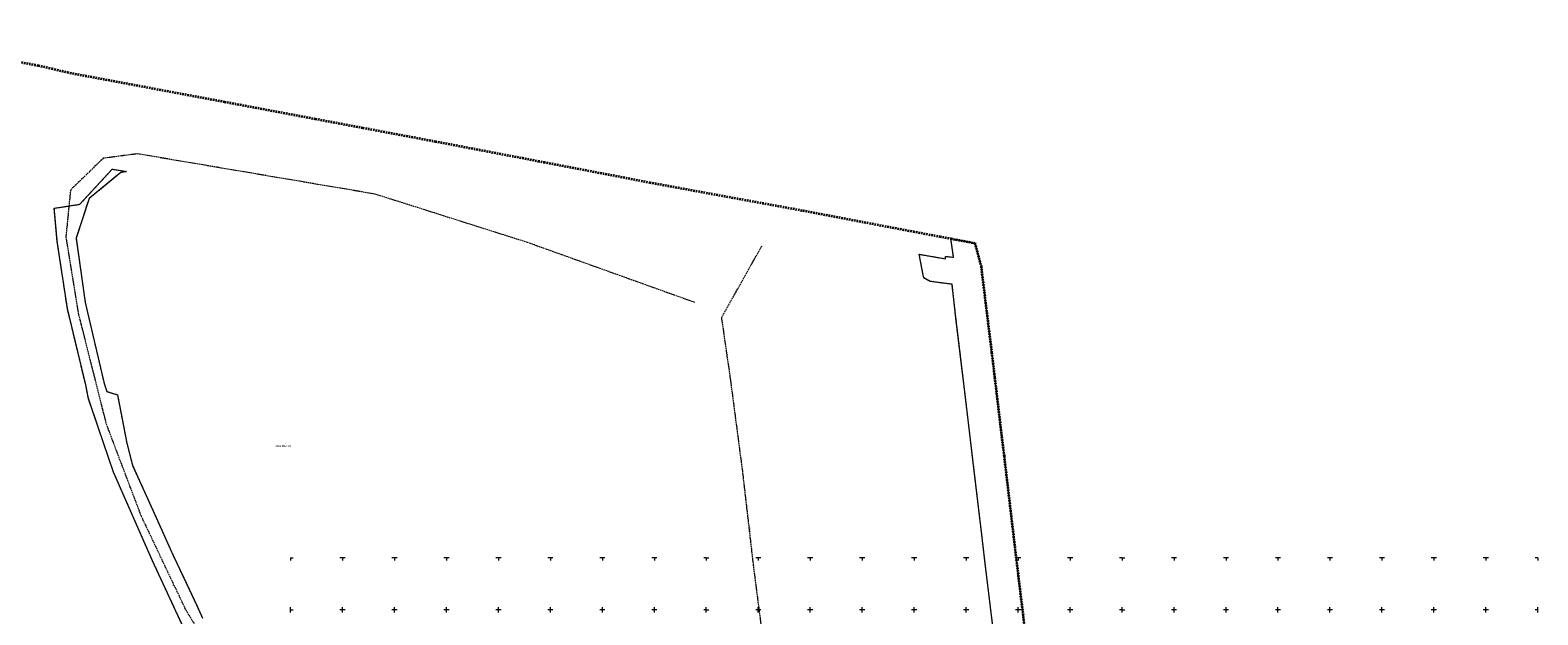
# Model space of a CAD drawing. Extents: x 6411274 to 6413600, y 5890750 to 5892331.
# Tile 22 of 22: x 6412149 to 6413600, y 5891695 to 5892258. Entities that reach past the tile are written whole.
import ezdxf
from ezdxf.enums import TextEntityAlignment as Align

# ---------------------------------------------------------------- set-up
doc = ezdxf.new("R2010")
doc.units = 0
for name, pattern in [('PRZER1-1', [1, 0.5, -0.5]), ('PRZER3-1', [2, 1.5, -0.5]), ('PRZER3-2', [2.5, 1.5, -1])]:
    doc.linetypes.add(name, pattern=pattern)
for name, color, linetype, lineweight, true_color in [('GELULI', 7, 'CONTINUOUS', 18, 0xfeffff), ('GELULI_O', 7, 'CONTINUOUS', 18, 0xfeffff), ('GESUZY', 7, 'CONTINUOUS', 18, 0x008000), ('GESUZY_O', 7, 'CONTINUOUS', 18, 0x008000), ('Ramka sekcyjna', 7, 'CONTINUOUS', 18, 0xa5007c)]:
    doc.layers.add(name, color=color, linetype=linetype, lineweight=lineweight, true_color=true_color)
for name, color, linetype, lineweight in [('GESDZI', 7, 'CONTINUOUS', 18), ('GESJOB', 7, 'CONTINUOUS', 35), ('GESJOB_O', 7, 'CONTINUOUS', 35), ('GSSTRZ', 7, 'CONTINUOUS', 18)]:
    doc.layers.add(name, color=color, linetype=linetype, lineweight=lineweight)
doc.styles.add('Arial', font='Arial')

msp = doc.modelspace()

# ---------------------------------------------------------------- linework, layer by layer
at = {"layer": 'GELULI', "color": 7, "linetype": 'PRZER3-1', "lineweight": 18, "true_color": 0xffffff, "elevation": 10}
for points in [[(6412789, 5891995.6), (6412628, 5892053.3), (6412481.1, 5892099.9), (6412252.8, 5892138.6), (6412219.8, 5892134.3), (6412188.3, 5892103.8), (6412183.8, 5892058.5), (6412196.1, 5891983.8), (6412222.5, 5891879), (6412256, 5891790.7), (6412299.1, 5891700), (6412356.7, 5891605.8), (6412404.3, 5891544.8), (6412467.1, 5891475.2), (6412524, 5891422.8), (6412565.9, 5891387.4), (6412618.3, 5891349.4), (6412675, 5891317.6), (6412739.1, 5891301), (6412808, 5891301), (6412906.9, 5891311.9), (6412996, 5891318.2)], [(6412872.3, 5891549.9), (6412864.6, 5891603.2), (6412857.1, 5891652.5), (6412845.5, 5891742.6), (6412835, 5891833.5), (6412823.3, 5891922.6), (6412814.8, 5891981.3), (6412853.5, 5892050.1)]]:
    msp.add_lwpolyline(points, dxfattribs=at)
at = {"layer": 'GESDZI', "color": 7, "linetype": 'Continuous', "lineweight": 18, "elevation": 10.2}
for points in [[(6412298.1, 5891680.8), (6412267.2, 5891747.3), (6412229.6, 5891832.5), (6412205.7, 5891903), (6412202.9, 5891916.4), (6412185.3, 5891989.7), (6412175.6, 5892054.3), (6412172.7, 5892086.3), (6412197.3, 5892090.1), (6412228.5, 5892123.9), (6412242.2, 5892121.6), (6412236.7, 5892120.6), (6412230.1, 5892115.2), (6412206.1, 5892095.6), (6412193.6, 5892057.5), (6412202.5, 5891995.5), (6412220.7, 5891917.6), (6412223.4, 5891910), (6412233.4, 5891906.9), (6412242.5, 5891860.2), (6412248.1, 5891839), (6412259.6, 5891813.4), (6412271.9, 5891786), (6412284.2, 5891758.7), (6412287.1, 5891752.4), (6412297.2, 5891730.7), (6412310, 5891703.6), (6412315.4, 5891692)], [(6413080.4, 5891645), (6413068.3, 5891744.7), (6413065.1, 5891772.2), (6413056.5, 5891844.3), (6413053.2, 5891871.8), (6413048.3, 5891912.7), (6413046.9, 5891925.1), (6413040.2, 5891980.7), (6413036.4, 5892013.1), (6413015.3, 5892015.9), (6413009.2, 5892019.2), (6413008.7, 5892021.9), (6413004.8, 5892042), (6413030, 5892037.7), (6413030.2, 5892040), (6413037.9, 5892039.2), (6413035.3, 5892057.1), (6413058.3, 5892052.8), (6413064.3, 5892030.6), (6413066.1, 5892015.7), (6413074.5, 5891947.5), (6413077.4, 5891923.4), (6413084.1, 5891866.7), (6413086.4, 5891847.9), (6413098.2, 5891748.2), (6413110, 5891650.7)]]:
    msp.add_lwpolyline(points, dxfattribs=at)
at = {"layer": 'GESJOB', "color": 7, "linetype": 'PRZER3-2', "lineweight": 35, "elevation": 10.2}
msp.add_lwpolyline([(6411979, 5892257.5), (6412157.4, 5892223.6), (6412170.3, 5892220.7), (6412185.2, 5892217), (6412336.5, 5892188.7), (6412423.8, 5892172.3), (6412469.5, 5892163.7), (6412539.4, 5892150.6), (6412623, 5892134.6), (6412638.2, 5892131.7), (6412643.9, 5892130.6), (6412697.9, 5892120.3), (6412745.6, 5892111.1), (6412893, 5892084.1), (6412999.2, 5892063.9), (6413024.7, 5892059.1), (6413035.3, 5892057.1), (6413058.3, 5892052.8), (6413064.3, 5892030.6), (6413066.1, 5892015.7), (6413074.5, 5891947.5), (6413077.4, 5891923.4), (6413084.1, 5891866.7), (6413086.4, 5891847.9), (6413098.2, 5891748.2), (6413110, 5891650.7)], dxfattribs=at)
at = {"layer": 'GESUZY', "color": 96, "linetype": 'PRZER1-1', "lineweight": 18, "true_color": 0x008000, "elevation": 10.1}
for points in [[(6412298.1, 5891680.8), (6412267.2, 5891747.3), (6412229.6, 5891832.5), (6412205.7, 5891903), (6412202.9, 5891916.4), (6412185.3, 5891989.7), (6412175.6, 5892054.3), (6412172.7, 5892086.3), (6412197.3, 5892090.1), (6412228.5, 5892123.9), (6412242.2, 5892121.6), (6412236.7, 5892120.6), (6412230.1, 5892115.2), (6412206.1, 5892095.6), (6412193.6, 5892057.5), (6412202.5, 5891995.5), (6412220.7, 5891917.6), (6412223.4, 5891910), (6412233.4, 5891906.9), (6412242.5, 5891860.2), (6412248.1, 5891839), (6412259.6, 5891813.4), (6412271.9, 5891786), (6412284.2, 5891758.7), (6412287.1, 5891752.4), (6412297.2, 5891730.7), (6412310, 5891703.6), (6412315.4, 5891692)], [(6413080.4, 5891645), (6413068.3, 5891744.7), (6413065.1, 5891772.2), (6413056.5, 5891844.3), (6413053.2, 5891871.8), (6413048.3, 5891912.7), (6413046.9, 5891925.1), (6413040.2, 5891980.7), (6413036.4, 5892013.1), (6413015.3, 5892015.9), (6413009.2, 5892019.2), (6413008.7, 5892021.9), (6413004.8, 5892042), (6413030, 5892037.7), (6413030.2, 5892040), (6413037.9, 5892039.2), (6413035.3, 5892057.1), (6413058.3, 5892052.8), (6413064.3, 5892030.6), (6413066.1, 5892015.7), (6413074.5, 5891947.5), (6413077.4, 5891923.4), (6413084.1, 5891866.7), (6413086.4, 5891847.9), (6413098.2, 5891748.2), (6413110, 5891650.7)]]:
    msp.add_lwpolyline(points, dxfattribs=at)
at = {"layer": 'GSSTRZ', "color": 7, "linetype": 'Continuous', "lineweight": 18, "elevation": 10.3}
msp.add_lwpolyline([(6413080.4, 5891645), (6413068.3, 5891744.7), (6413065.1, 5891772.2), (6413056.5, 5891844.3), (6413053.2, 5891871.8), (6413048.3, 5891912.7), (6413046.9, 5891925.1), (6413040.2, 5891980.7), (6413036.4, 5892013.1), (6413015.3, 5892015.9), (6413009.2, 5892019.2), (6413008.7, 5892021.9), (6413004.8, 5892042), (6413030, 5892037.7), (6413030.2, 5892040), (6413037.9, 5892039.2), (6413035.3, 5892057.1), (6413058.3, 5892052.8), (6413064.3, 5892030.6), (6413066.1, 5892015.7), (6413074.5, 5891947.5), (6413077.4, 5891923.4), (6413084.1, 5891866.7), (6413086.4, 5891847.9), (6413098.2, 5891748.2), (6413110, 5891650.7)], dxfattribs=at)
at = {"layer": 'Ramka sekcyjna', "color": 224, "linetype": 'Continuous', "lineweight": 18, "true_color": 0xa5007c, "elevation": 100, "flags": 128}
for points in [[(6412400, 5891750), (6412400, 5891747.5)], [(6412400, 5891750), (6412402.5, 5891750)], [(6412452.5, 5891750), (6412447.5, 5891750)], [(6412450, 5891750), (6412450, 5891747.5)], [(6412502.5, 5891750), (6412497.5, 5891750)], [(6412500, 5891750), (6412500, 5891747.5)], [(6412552.5, 5891750), (6412547.5, 5891750)], [(6412550, 5891750), (6412550, 5891747.5)], [(6412602.5, 5891750), (6412597.5, 5891750)], [(6412600, 5891750), (6412600, 5891747.5)], [(6412652.5, 5891750), (6412647.5, 5891750)], [(6412650, 5891750), (6412650, 5891747.5)], [(6412702.5, 5891750), (6412697.5, 5891750)], [(6412700, 5891750), (6412700, 5891747.5)], [(6412752.5, 5891750), (6412747.5, 5891750)], [(6412750, 5891750), (6412750, 5891747.5)], [(6412800, 5891750), (6412797.5, 5891750)], [(6412800, 5891750), (6412800, 5891747.5)], [(6412800, 5891750), (6412800, 5891747.5)], [(6412800, 5891750), (6412802.5, 5891750)], [(6412852.5, 5891750), (6412847.5, 5891750)], [(6412850, 5891750), (6412850, 5891747.5)], [(6412902.5, 5891750), (6412897.5, 5891750)], [(6412900, 5891750), (6412900, 5891747.5)], [(6412952.5, 5891750), (6412947.5, 5891750)], [(6412950, 5891750), (6412950, 5891747.5)], [(6413002.5, 5891750), (6412997.5, 5891750)], [(6413000, 5891750), (6413000, 5891747.5)], [(6413052.5, 5891750), (6413047.5, 5891750)], [(6413050, 5891750), (6413050, 5891747.5)], [(6413102.5, 5891750), (6413097.5, 5891750)], [(6413100, 5891750), (6413100, 5891747.5)], [(6413152.5, 5891750), (6413147.5, 5891750)], [(6413150, 5891750), (6413150, 5891747.5)], [(6413200, 5891750), (6413197.5, 5891750)], [(6413200, 5891750), (6413200, 5891747.5)], [(6413200, 5891750), (6413200, 5891747.5)], [(6413200, 5891750), (6413202.5, 5891750)], [(6413252.5, 5891750), (6413247.5, 5891750)], [(6413250, 5891750), (6413250, 5891747.5)], [(6413302.5, 5891750), (6413297.5, 5891750)], [(6413300, 5891750), (6413300, 5891747.5)], [(6413352.5, 5891750), (6413347.5, 5891750)], [(6413350, 5891750), (6413350, 5891747.5)], [(6413402.5, 5891750), (6413397.5, 5891750)], [(6413400, 5891750), (6413400, 5891747.5)], [(6413452.5, 5891750), (6413447.5, 5891750)], [(6413450, 5891750), (6413450, 5891747.5)], [(6413502.5, 5891750), (6413497.5, 5891750)], [(6413500, 5891750), (6413500, 5891747.5)], [(6413552.5, 5891750), (6413547.5, 5891750)], [(6413550, 5891750), (6413550, 5891747.5)], [(6413600, 5891750), (6413597.5, 5891750)], [(6413600, 5891750), (6413600, 5891747.5)], [(6412400, 5891697.5), (6412400, 5891702.5)], [(6412400, 5891700), (6412402.5, 5891700)], [(6412452.5, 5891700), (6412447.5, 5891700)], [(6412450, 5891697.5), (6412450, 5891702.5)], [(6412502.5, 5891700), (6412497.5, 5891700)], [(6412500, 5891697.5), (6412500, 5891702.5)], [(6412552.5, 5891700), (6412547.5, 5891700)], [(6412550, 5891697.5), (6412550, 5891702.5)], [(6412602.5, 5891700), (6412597.5, 5891700)], [(6412600, 5891697.5), (6412600, 5891702.5)], [(6412652.5, 5891700), (6412647.5, 5891700)], [(6412650, 5891697.5), (6412650, 5891702.5)], [(6412702.5, 5891700), (6412697.5, 5891700)], [(6412700, 5891697.5), (6412700, 5891702.5)], [(6412752.5, 5891700), (6412747.5, 5891700)], [(6412750, 5891697.5), (6412750, 5891702.5)], [(6412800, 5891700), (6412797.5, 5891700)], [(6412800, 5891697.5), (6412800, 5891702.5)], [(6412800, 5891697.5), (6412800, 5891702.5)], [(6412800, 5891700), (6412802.5, 5891700)], [(6412852.5, 5891700), (6412847.5, 5891700)], [(6412850, 5891697.5), (6412850, 5891702.5)], [(6412902.5, 5891700), (6412897.5, 5891700)], [(6412900, 5891697.5), (6412900, 5891702.5)], [(6412952.5, 5891700), (6412947.5, 5891700)], [(6412950, 5891697.5), (6412950, 5891702.5)], [(6413002.5, 5891700), (6412997.5, 5891700)], [(6413000, 5891697.5), (6413000, 5891702.5)], [(6413052.5, 5891700), (6413047.5, 5891700)], [(6413050, 5891697.5), (6413050, 5891702.5)], [(6413102.5, 5891700), (6413097.5, 5891700)], [(6413100, 5891697.5), (6413100, 5891702.5)], [(6413152.5, 5891700), (6413147.5, 5891700)], [(6413150, 5891697.5), (6413150, 5891702.5)], [(6413200, 5891700), (6413197.5, 5891700)], [(6413200, 5891697.5), (6413200, 5891702.5)], [(6413200, 5891697.5), (6413200, 5891702.5)], [(6413200, 5891700), (6413202.5, 5891700)], [(6413252.5, 5891700), (6413247.5, 5891700)], [(6413250, 5891697.5), (6413250, 5891702.5)], [(6413302.5, 5891700), (6413297.5, 5891700)], [(6413300, 5891697.5), (6413300, 5891702.5)], [(6413352.5, 5891700), (6413347.5, 5891700)], [(6413350, 5891697.5), (6413350, 5891702.5)], [(6413402.5, 5891700), (6413397.5, 5891700)], [(6413400, 5891697.5), (6413400, 5891702.5)], [(6413452.5, 5891700), (6413447.5, 5891700)], [(6413450, 5891697.5), (6413450, 5891702.5)], [(6413502.5, 5891700), (6413497.5, 5891700)], [(6413500, 5891697.5), (6413500, 5891702.5)], [(6413552.5, 5891700), (6413547.5, 5891700)], [(6413550, 5891697.5), (6413550, 5891702.5)], [(6413600, 5891700), (6413597.5, 5891700)], [(6413600, 5891697.5), (6413600, 5891702.5)]]:
    msp.add_lwpolyline(points, dxfattribs=at)

# ---------------------------------------------------------------- texts
at = {"layer": 'GELULI_O', "color": 7, "linetype": 'Continuous', "lineweight": 0, "style": 'Arial'}
for s, rotation, p in [('KRZYWA', 350.3836, (6412366.9, 5892118.9, 10.8)), ('DŁUGOSZA', 276.6059, (6412841.3, 5891778.2, 10.8))]:
    msp.add_text(s, height=1, rotation=rotation, dxfattribs=at).set_placement(p, align=Align.CENTER)
at = {"layer": 'GESJOB_O', "color": 7, "linetype": 'Continuous', "lineweight": 0, "style": 'Arial'}
msp.add_text('0021 PIŁA 21', height=1.75, dxfattribs=at).set_placement((6412392.9, 5891856.7, 10.8), align=Align.CENTER)
at = {"layer": 'GESUZY_O', "color": 96, "linetype": 'Continuous', "lineweight": 0, "true_color": 0x008000, "style": 'Arial'}
msp.add_text('dr', height=1, dxfattribs=at).set_placement((6412287.1, 5891723.1, 10.8), align=Align.CENTER)

doc.saveas('drawing.dxf')
